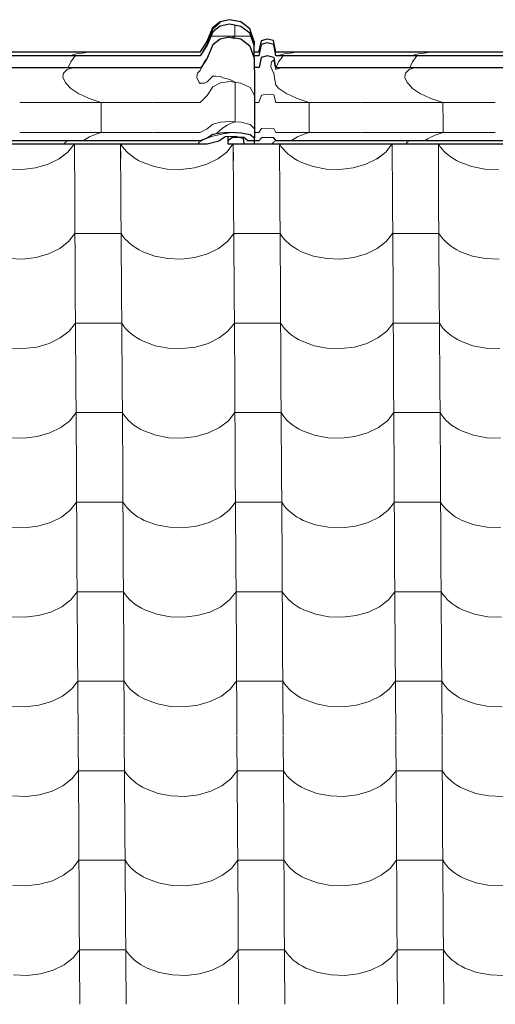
# Model space of a CAD drawing. Header units: millimetres. Extents: x -29001 to 109416, y -1251 to 13451.
# Tile 73 of 163: x -13801 to -13307, y 9963 to 10985. Entities that reach past the tile are written whole.
import ezdxf

# ---------------------------------------------------------------- set-up
doc = ezdxf.new("R2010")
doc.units = ezdxf.units.MM
doc.header["$MEASUREMENT"] = 0
for name, color, linetype in [('POHLED JIŽNÍ_1_Konstrukce - nosné', 7, 'Continuous'), ('POHLED JIŽNÍ_1_Nové_Konstrukce - krov', 7, 'Continuous'), ('POHLED JIŽNÍ_1_Nové_Konstrukce - střechy a skořepiny', 7, 'Continuous'), ('POHLED JIŽNÍ_1_Nové_Výplně - Povrchové', 7, 'Continuous')]:
    doc.layers.add(name, color=color, linetype=linetype)

# ---------------------------------------------------------------- blocks, each defined once
blk = doc.blocks.new('*X1', base_point=(-31394.7, -25864.9))
at = {"layer": 'POHLED JIŽNÍ_1_Nové_Výplně - Povrchové', "color": 21, "linetype": 'Continuous', "lineweight": 20, "true_color": 0xffaaaa}
for p, q in [((-13750.8, 10847.7), (-13744.2, 10856.1)), ((-13744.1, 10856.1), (-13743.8, 10799.6)), ((-13696.1, 10856.1), (-13695.8, 10799.6)), ((-13696.1, 10856.1), (-13694.3, 10853.3)), ((-13694.3, 10853.3), (-13692.1, 10850.6)), ((-13692.1, 10850.6), (-13689.7, 10848.1)), ((-13585.8, 10847.7), (-13579.2, 10856.1)), ((-13579.1, 10856.1), (-13578.8, 10799.6)), ((-13531.1, 10856.1), (-13530.8, 10799.6)), ((-13531.1, 10856.1), (-13529.3, 10853.3)), ((-13529.3, 10853.3), (-13527.1, 10850.6)), ((-13527.1, 10850.6), (-13524.7, 10848.1)), ((-13420.8, 10847.7), (-13414.2, 10856.1)), ((-13414.2, 10856.1), (-13413.8, 10799.6)), ((-13366.1, 10856.1), (-13365.8, 10799.6)), ((-13366.1, 10856.1), (-13364.3, 10853.3)), ((-13364.3, 10853.3), (-13362.1, 10850.6)), ((-13362.1, 10850.6), (-13359.7, 10848.1)), ((-13771.5, 10835), (-13760, 10840.6)), ((-13760, 10840.6), (-13750.8, 10847.7)), ((-13689.7, 10848.1), (-13687, 10845.6)), ((-13687, 10845.6), (-13684.1, 10843.3)), ((-13684.1, 10843.3), (-13680.9, 10841.1)), ((-13680.9, 10841.1), (-13677.4, 10839.1)), ((-13606.5, 10835), (-13595, 10840.6)), ((-13595, 10840.6), (-13585.8, 10847.7)), ((-13524.7, 10848.1), (-13522, 10845.6)), ((-13522, 10845.6), (-13519.1, 10843.3)), ((-13519.1, 10843.3), (-13515.9, 10841.1)), ((-13515.9, 10841.1), (-13512.4, 10839.1)), ((-13441.5, 10835), (-13430, 10840.6)), ((-13430, 10840.6), (-13420.8, 10847.7)), ((-13359.7, 10848.1), (-13357, 10845.6)), ((-13357, 10845.6), (-13354.1, 10843.3)), ((-13354.1, 10843.3), (-13350.9, 10841.1)), ((-13350.9, 10841.1), (-13347.4, 10839.1)), ((-13798.5, 10829.6), (-13784.5, 10831.3)), ((-13784.5, 10831.3), (-13771.5, 10835)), ((-13677.4, 10839.1), (-13673.8, 10837.2)), ((-13673.8, 10837.2), (-13661.3, 10832.6)), ((-13661.3, 10832.6), (-13647.7, 10830.1)), ((-13633.5, 10829.6), (-13619.5, 10831.3)), ((-13619.5, 10831.3), (-13606.5, 10835)), ((-13512.4, 10839.1), (-13508.8, 10837.2)), ((-13508.8, 10837.2), (-13496.3, 10832.6)), ((-13496.3, 10832.6), (-13482.7, 10830.1)), ((-13468.5, 10829.6), (-13454.5, 10831.3)), ((-13454.5, 10831.3), (-13441.5, 10835)), ((-13347.4, 10839.1), (-13343.8, 10837.2)), ((-13343.8, 10837.2), (-13331.3, 10832.6)), ((-13331.3, 10832.6), (-13317.7, 10830.1)), ((-13812.7, 10830.1), (-13798.5, 10829.6)), ((-13647.7, 10830.1), (-13633.5, 10829.6)), ((-13482.7, 10830.1), (-13468.5, 10829.6)), ((-13317.7, 10830.1), (-13303.5, 10829.6)), ((-13743.8, 10799.3), (-13743.2, 10706.6)), ((-13695.8, 10799.3), (-13695.2, 10706.6)), ((-13578.8, 10799.3), (-13578.2, 10706.6)), ((-13530.8, 10799.3), (-13530.2, 10706.6)), ((-13413.8, 10799.3), (-13413.2, 10706.6)), ((-13365.8, 10799.3), (-13365.2, 10706.6)), ((-13750.2, 10754.7), (-13743.6, 10763.1)), ((-13719.5, 10763.1), (-13743.6, 10763.1)), ((-13695.5, 10763.1), (-13719.5, 10763.1)), ((-13695.5, 10763.1), (-13693.7, 10760.3)), ((-13693.7, 10760.3), (-13691.6, 10757.6)), ((-13585.2, 10754.7), (-13578.6, 10763.1)), ((-13554.6, 10763.1), (-13578.6, 10763.1)), ((-13530.5, 10763.1), (-13554.6, 10763.1)), ((-13530.5, 10763.1), (-13528.7, 10760.3)), ((-13528.7, 10760.3), (-13526.6, 10757.6)), ((-13420.2, 10754.7), (-13413.6, 10763.1)), ((-13389.6, 10763.1), (-13413.6, 10763.1)), ((-13365.5, 10763.1), (-13389.6, 10763.1)), ((-13365.5, 10763.1), (-13363.7, 10760.3)), ((-13363.7, 10760.3), (-13361.6, 10757.6)), ((-13759.4, 10747.6), (-13750.2, 10754.7)), ((-13691.6, 10757.6), (-13689.1, 10755)), ((-13689.1, 10755), (-13686.4, 10752.6)), ((-13686.4, 10752.6), (-13683.5, 10750.3)), ((-13683.5, 10750.3), (-13680.3, 10748.1)), ((-13594.4, 10747.6), (-13585.2, 10754.7)), ((-13526.6, 10757.6), (-13524.1, 10755)), ((-13524.1, 10755), (-13521.4, 10752.6)), ((-13521.4, 10752.6), (-13518.5, 10750.3)), ((-13518.5, 10750.3), (-13515.3, 10748.1)), ((-13429.5, 10747.6), (-13420.2, 10754.7)), ((-13361.6, 10757.6), (-13359.1, 10755)), ((-13359.1, 10755), (-13356.4, 10752.6)), ((-13356.4, 10752.6), (-13353.5, 10750.3)), ((-13353.5, 10750.3), (-13350.3, 10748.1)), ((-13797.9, 10736.6), (-13783.9, 10738.2)), ((-13783.9, 10738.2), (-13770.9, 10742)), ((-13770.9, 10742), (-13759.4, 10747.6)), ((-13680.3, 10748.1), (-13676.9, 10746.1)), ((-13676.9, 10746.1), (-13673.2, 10744.2)), ((-13673.2, 10744.2), (-13660.7, 10739.6)), ((-13660.7, 10739.6), (-13647.1, 10737)), ((-13632.9, 10736.6), (-13618.9, 10738.2)), ((-13618.9, 10738.2), (-13605.9, 10742)), ((-13605.9, 10742), (-13594.4, 10747.6)), ((-13515.3, 10748.1), (-13511.9, 10746.1)), ((-13511.9, 10746.1), (-13508.2, 10744.2)), ((-13508.2, 10744.2), (-13495.8, 10739.6)), ((-13495.8, 10739.6), (-13482.1, 10737)), ((-13467.9, 10736.6), (-13453.9, 10738.2)), ((-13453.9, 10738.2), (-13440.9, 10742)), ((-13440.9, 10742), (-13429.5, 10747.6)), ((-13350.3, 10748.1), (-13346.9, 10746.1)), ((-13346.9, 10746.1), (-13343.2, 10744.2)), ((-13343.2, 10744.2), (-13330.8, 10739.6)), ((-13330.8, 10739.6), (-13317.1, 10737)), ((-13812.1, 10737), (-13797.9, 10736.6)), ((-13647.1, 10737), (-13632.9, 10736.6)), ((-13482.1, 10737), (-13467.9, 10736.6)), ((-13317.1, 10737), (-13302.9, 10736.6)), ((-13743.2, 10706.3), (-13742.6, 10613.6)), ((-13695.2, 10706.3), (-13694.6, 10613.6)), ((-13578.2, 10706.3), (-13577.6, 10613.6)), ((-13530.2, 10706.3), (-13529.6, 10613.6)), ((-13413.2, 10706.3), (-13412.6, 10613.6)), ((-13365.2, 10706.3), (-13364.6, 10613.6)), ((-13749.6, 10661.7), (-13743, 10670.1)), ((-13719, 10670.1), (-13743, 10670.1)), ((-13694.9, 10670.1), (-13719, 10670.1)), ((-13694.9, 10670.1), (-13693.1, 10667.3)), ((-13693.1, 10667.3), (-13691, 10664.6)), ((-13584.6, 10661.7), (-13578, 10670.1)), ((-13554, 10670.1), (-13578, 10670.1)), ((-13530, 10670.1), (-13554, 10670.1)), ((-13530, 10670.1), (-13528.1, 10667.3)), ((-13528.1, 10667.3), (-13526, 10664.6)), ((-13419.6, 10661.7), (-13413, 10670.1)), ((-13389, 10670.1), (-13413, 10670.1)), ((-13365, 10670.1), (-13389, 10670.1)), ((-13365, 10670.1), (-13363.1, 10667.3)), ((-13363.1, 10667.3), (-13361, 10664.6)), ((-13758.9, 10654.6), (-13749.6, 10661.7)), ((-13691, 10664.6), (-13688.5, 10662)), ((-13688.5, 10662), (-13685.9, 10659.6)), ((-13685.9, 10659.6), (-13682.9, 10657.2)), ((-13682.9, 10657.2), (-13679.7, 10655.1)), ((-13593.9, 10654.6), (-13584.6, 10661.7)), ((-13526, 10664.6), (-13523.5, 10662)), ((-13523.5, 10662), (-13520.9, 10659.6)), ((-13520.9, 10659.6), (-13517.9, 10657.2)), ((-13517.9, 10657.2), (-13514.7, 10655.1)), ((-13428.9, 10654.6), (-13419.6, 10661.7)), ((-13361, 10664.6), (-13358.6, 10662)), ((-13358.6, 10662), (-13355.9, 10659.6)), ((-13355.9, 10659.6), (-13352.9, 10657.2)), ((-13352.9, 10657.2), (-13349.7, 10655.1)), ((-13783.3, 10645.2), (-13770.3, 10649)), ((-13770.3, 10649), (-13758.9, 10654.6)), ((-13679.7, 10655.1), (-13676.3, 10653)), ((-13676.3, 10653), (-13672.6, 10651.2)), ((-13672.6, 10651.2), (-13660.2, 10646.6)), ((-13660.2, 10646.6), (-13646.5, 10644)), ((-13618.3, 10645.2), (-13605.3, 10649)), ((-13605.3, 10649), (-13593.9, 10654.6)), ((-13514.7, 10655.1), (-13511.3, 10653)), ((-13511.3, 10653), (-13507.6, 10651.2)), ((-13507.6, 10651.2), (-13495.2, 10646.6)), ((-13495.2, 10646.6), (-13481.5, 10644)), ((-13453.3, 10645.2), (-13440.3, 10649)), ((-13440.3, 10649), (-13428.9, 10654.6)), ((-13349.7, 10655.1), (-13346.3, 10653)), ((-13346.3, 10653), (-13342.6, 10651.2)), ((-13342.6, 10651.2), (-13330.2, 10646.6)), ((-13330.2, 10646.6), (-13316.5, 10644)), ((-13811.5, 10644), (-13797.3, 10643.6)), ((-13797.3, 10643.6), (-13783.3, 10645.2)), ((-13646.5, 10644), (-13632.3, 10643.6)), ((-13632.3, 10643.6), (-13618.3, 10645.2)), ((-13481.5, 10644), (-13467.3, 10643.6)), ((-13467.3, 10643.6), (-13453.3, 10645.2)), ((-13316.5, 10644), (-13302.3, 10643.6)), ((-13742.6, 10613.3), (-13742, 10520.6)), ((-13694.6, 10613.3), (-13694, 10520.6)), ((-13577.6, 10613.3), (-13577.1, 10520.6)), ((-13529.6, 10613.3), (-13529, 10520.6)), ((-13412.6, 10613.3), (-13412.1, 10520.6)), ((-13364.6, 10613.3), (-13364, 10520.6)), ((-13749, 10568.7), (-13742.4, 10577.1)), ((-13718.4, 10577.1), (-13742.4, 10577.1)), ((-13694.4, 10577.1), (-13718.4, 10577.1)), ((-13694.4, 10577.1), (-13692.5, 10574.3)), ((-13584, 10568.7), (-13577.4, 10577.1)), ((-13553.4, 10577.1), (-13577.4, 10577.1)), ((-13529.4, 10577.1), (-13553.4, 10577.1)), ((-13529.4, 10577.1), (-13527.5, 10574.3)), ((-13419, 10568.7), (-13412.4, 10577.1)), ((-13388.4, 10577.1), (-13412.4, 10577.1)), ((-13364.4, 10577.1), (-13388.4, 10577.1)), ((-13364.4, 10577.1), (-13362.5, 10574.3)), ((-13758.3, 10561.5), (-13749, 10568.7)), ((-13692.5, 10574.3), (-13690.4, 10571.6)), ((-13690.4, 10571.6), (-13688, 10569)), ((-13688, 10569), (-13685.3, 10566.6)), ((-13685.3, 10566.6), (-13682.3, 10564.2)), ((-13682.3, 10564.2), (-13679.1, 10562.1)), ((-13593.3, 10561.5), (-13584, 10568.7)), ((-13527.5, 10574.3), (-13525.4, 10571.6)), ((-13525.4, 10571.6), (-13523, 10569)), ((-13523, 10569), (-13520.3, 10566.6)), ((-13520.3, 10566.6), (-13517.3, 10564.2)), ((-13517.3, 10564.2), (-13514.1, 10562.1)), ((-13428.3, 10561.5), (-13419, 10568.7)), ((-13362.5, 10574.3), (-13360.4, 10571.6)), ((-13360.4, 10571.6), (-13358, 10569)), ((-13358, 10569), (-13355.3, 10566.6)), ((-13355.3, 10566.6), (-13352.3, 10564.2)), ((-13352.3, 10564.2), (-13349.1, 10562.1)), ((-13782.8, 10552.2), (-13769.7, 10556)), ((-13769.7, 10556), (-13758.3, 10561.5)), ((-13679.1, 10562.1), (-13675.7, 10560)), ((-13675.7, 10560), (-13672.1, 10558.2)), ((-13672.1, 10558.2), (-13659.6, 10553.6)), ((-13617.8, 10552.2), (-13604.7, 10556)), ((-13604.7, 10556), (-13593.3, 10561.5)), ((-13514.1, 10562.1), (-13510.7, 10560)), ((-13510.7, 10560), (-13507.1, 10558.2)), ((-13507.1, 10558.2), (-13494.6, 10553.6)), ((-13452.8, 10552.2), (-13439.7, 10556)), ((-13439.7, 10556), (-13428.3, 10561.5)), ((-13349.1, 10562.1), (-13345.7, 10560)), ((-13345.7, 10560), (-13342.1, 10558.2)), ((-13342.1, 10558.2), (-13329.6, 10553.6)), ((-13810.9, 10551), (-13796.7, 10550.6)), ((-13796.7, 10550.6), (-13782.8, 10552.2)), ((-13659.6, 10553.6), (-13645.9, 10551)), ((-13645.9, 10551), (-13631.7, 10550.6)), ((-13631.7, 10550.6), (-13617.8, 10552.2)), ((-13494.6, 10553.6), (-13480.9, 10551)), ((-13480.9, 10551), (-13466.7, 10550.6)), ((-13466.7, 10550.6), (-13452.8, 10552.2)), ((-13329.6, 10553.6), (-13315.9, 10551)), ((-13315.9, 10551), (-13301.7, 10550.6)), ((-13742, 10520.2), (-13741.5, 10427.6)), ((-13694, 10520.2), (-13693.4, 10427.6)), ((-13577, 10520.2), (-13576.5, 10427.6)), ((-13529, 10520.2), (-13528.4, 10427.6)), ((-13412.1, 10520.2), (-13411.5, 10427.6)), ((-13364, 10520.2), (-13363.4, 10427.6)), ((-13748.4, 10475.7), (-13741.8, 10484.1)), ((-13717.8, 10484.1), (-13741.8, 10484.1)), ((-13693.8, 10484.1), (-13717.8, 10484.1)), ((-13693.8, 10484.1), (-13691.9, 10481.3)), ((-13583.4, 10475.7), (-13576.8, 10484.1)), ((-13552.8, 10484.1), (-13576.8, 10484.1)), ((-13528.8, 10484.1), (-13552.8, 10484.1)), ((-13528.8, 10484.1), (-13526.9, 10481.3)), ((-13418.4, 10475.7), (-13411.8, 10484.1)), ((-13387.8, 10484.1), (-13411.8, 10484.1)), ((-13363.8, 10484.1), (-13387.8, 10484.1)), ((-13363.8, 10484.1), (-13362, 10481.3)), ((-13757.7, 10468.5), (-13748.4, 10475.7)), ((-13691.9, 10481.3), (-13689.8, 10478.6)), ((-13689.8, 10478.6), (-13687.4, 10476)), ((-13687.4, 10476), (-13684.7, 10473.6)), ((-13684.7, 10473.6), (-13681.7, 10471.2)), ((-13592.7, 10468.5), (-13583.4, 10475.7)), ((-13526.9, 10481.3), (-13524.8, 10478.6)), ((-13524.8, 10478.6), (-13522.4, 10476)), ((-13522.4, 10476), (-13519.7, 10473.6)), ((-13519.7, 10473.6), (-13516.7, 10471.2)), ((-13427.7, 10468.5), (-13418.4, 10475.7)), ((-13362, 10481.3), (-13359.8, 10478.6)), ((-13359.8, 10478.6), (-13357.4, 10476)), ((-13357.4, 10476), (-13354.7, 10473.6)), ((-13354.7, 10473.6), (-13351.7, 10471.2)), ((-13782.2, 10459.2), (-13769.1, 10462.9)), ((-13769.1, 10462.9), (-13757.7, 10468.5)), ((-13681.7, 10471.2), (-13678.5, 10469)), ((-13678.5, 10469), (-13675.1, 10467)), ((-13675.1, 10467), (-13671.5, 10465.2)), ((-13671.5, 10465.2), (-13659, 10460.6)), ((-13617.2, 10459.2), (-13604.1, 10462.9)), ((-13604.1, 10462.9), (-13592.7, 10468.5)), ((-13516.7, 10471.2), (-13513.5, 10469)), ((-13513.5, 10469), (-13510.1, 10467)), ((-13510.1, 10467), (-13506.5, 10465.2)), ((-13506.5, 10465.2), (-13494, 10460.6)), ((-13452.2, 10459.2), (-13439.1, 10462.9)), ((-13439.1, 10462.9), (-13427.7, 10468.5)), ((-13351.7, 10471.2), (-13348.5, 10469)), ((-13348.5, 10469), (-13345.1, 10467)), ((-13345.1, 10467), (-13341.5, 10465.2)), ((-13341.5, 10465.2), (-13329, 10460.6)), ((-13810.3, 10458), (-13796.1, 10457.5)), ((-13796.1, 10457.5), (-13782.2, 10459.2)), ((-13659, 10460.6), (-13645.3, 10458)), ((-13645.3, 10458), (-13631.1, 10457.5)), ((-13631.1, 10457.5), (-13617.2, 10459.2)), ((-13494, 10460.6), (-13480.3, 10458)), ((-13480.3, 10458), (-13466.1, 10457.5)), ((-13466.1, 10457.5), (-13452.2, 10459.2)), ((-13329, 10460.6), (-13315.3, 10458)), ((-13315.3, 10458), (-13301.2, 10457.5)), ((-13741.5, 10427.2), (-13740.9, 10334.6)), ((-13693.4, 10427.2), (-13692.9, 10334.6)), ((-13576.5, 10427.2), (-13575.9, 10334.6)), ((-13528.4, 10427.2), (-13527.9, 10334.6)), ((-13411.5, 10427.2), (-13410.9, 10334.6)), ((-13363.4, 10427.2), (-13362.9, 10334.6)), ((-13747.9, 10382.7), (-13741.2, 10391.1)), ((-13717.2, 10391.1), (-13741.2, 10391.1)), ((-13693.2, 10391.1), (-13717.2, 10391.1)), ((-13693.2, 10391.1), (-13691.4, 10388.3)), ((-13582.9, 10382.7), (-13576.2, 10391.1)), ((-13552.2, 10391.1), (-13576.2, 10391.1)), ((-13528.2, 10391.1), (-13552.2, 10391.1)), ((-13528.2, 10391.1), (-13526.4, 10388.3)), ((-13417.9, 10382.7), (-13411.2, 10391.1)), ((-13387.2, 10391.1), (-13411.2, 10391.1)), ((-13363.2, 10391.1), (-13387.2, 10391.1)), ((-13363.2, 10391.1), (-13361.4, 10388.3)), ((-13757.1, 10375.5), (-13747.9, 10382.7)), ((-13691.4, 10388.3), (-13689.2, 10385.6)), ((-13689.2, 10385.6), (-13686.8, 10383)), ((-13686.8, 10383), (-13684.1, 10380.5)), ((-13684.1, 10380.5), (-13681.2, 10378.2)), ((-13592.1, 10375.5), (-13582.9, 10382.7)), ((-13526.4, 10388.3), (-13524.2, 10385.6)), ((-13524.2, 10385.6), (-13521.8, 10383)), ((-13521.8, 10383), (-13519.1, 10380.5)), ((-13519.1, 10380.5), (-13516.2, 10378.2)), ((-13427.1, 10375.5), (-13417.9, 10382.7)), ((-13361.4, 10388.3), (-13359.2, 10385.6)), ((-13359.2, 10385.6), (-13356.8, 10383)), ((-13356.8, 10383), (-13354.1, 10380.5)), ((-13354.1, 10380.5), (-13351.2, 10378.2)), ((-13781.6, 10366.2), (-13768.6, 10369.9)), ((-13768.6, 10369.9), (-13757.1, 10375.5)), ((-13681.2, 10378.2), (-13678, 10376)), ((-13678, 10376), (-13674.5, 10374)), ((-13674.5, 10374), (-13670.9, 10372.2)), ((-13670.9, 10372.2), (-13658.4, 10367.6)), ((-13616.6, 10366.2), (-13603.6, 10369.9)), ((-13603.6, 10369.9), (-13592.1, 10375.5)), ((-13516.2, 10378.2), (-13513, 10376)), ((-13513, 10376), (-13509.5, 10374)), ((-13509.5, 10374), (-13505.9, 10372.2)), ((-13505.9, 10372.2), (-13493.4, 10367.6)), ((-13451.6, 10366.2), (-13438.6, 10369.9)), ((-13438.6, 10369.9), (-13427.1, 10375.5)), ((-13351.2, 10378.2), (-13348, 10376)), ((-13348, 10376), (-13344.5, 10374)), ((-13344.5, 10374), (-13340.9, 10372.2)), ((-13340.9, 10372.2), (-13328.4, 10367.6)), ((-13809.7, 10365), (-13795.6, 10364.5)), ((-13795.6, 10364.5), (-13781.6, 10366.2)), ((-13658.4, 10367.6), (-13644.7, 10365)), ((-13644.7, 10365), (-13630.6, 10364.5)), ((-13630.6, 10364.5), (-13616.6, 10366.2)), ((-13493.4, 10367.6), (-13479.7, 10365)), ((-13479.7, 10365), (-13465.6, 10364.5)), ((-13465.6, 10364.5), (-13451.6, 10366.2)), ((-13328.4, 10367.6), (-13314.8, 10365)), ((-13314.8, 10365), (-13300.6, 10364.5)), ((-13740.9, 10334.2), (-13740.3, 10241.6)), ((-13692.8, 10334.2), (-13692.3, 10241.6)), ((-13575.9, 10334.2), (-13575.3, 10241.6)), ((-13527.9, 10334.2), (-13527.3, 10241.6)), ((-13410.9, 10334.2), (-13410.3, 10241.6)), ((-13362.9, 10334.2), (-13362.3, 10241.6)), ((-13756.5, 10282.5), (-13747.3, 10289.7)), ((-13747.3, 10289.7), (-13740.7, 10298.1)), ((-13716.6, 10298.1), (-13740.7, 10298.1)), ((-13692.6, 10298.1), (-13716.6, 10298.1)), ((-13692.6, 10298.1), (-13690.8, 10295.3)), ((-13690.8, 10295.3), (-13688.6, 10292.6)), ((-13688.6, 10292.6), (-13686.2, 10290)), ((-13686.2, 10290), (-13683.5, 10287.5)), ((-13591.5, 10282.5), (-13582.3, 10289.7)), ((-13582.3, 10289.7), (-13575.7, 10298.1)), ((-13551.6, 10298.1), (-13575.7, 10298.1)), ((-13527.6, 10298.1), (-13551.6, 10298.1)), ((-13527.6, 10298.1), (-13525.8, 10295.3)), ((-13525.8, 10295.3), (-13523.6, 10292.6)), ((-13523.6, 10292.6), (-13521.2, 10290)), ((-13521.2, 10290), (-13518.5, 10287.5)), ((-13426.5, 10282.5), (-13417.3, 10289.7)), ((-13417.3, 10289.7), (-13410.7, 10298.1)), ((-13386.6, 10298.1), (-13410.7, 10298.1)), ((-13362.6, 10298.1), (-13386.6, 10298.1)), ((-13362.6, 10298.1), (-13360.8, 10295.3)), ((-13360.8, 10295.3), (-13358.6, 10292.6)), ((-13358.6, 10292.6), (-13356.2, 10290)), ((-13356.2, 10290), (-13353.5, 10287.5)), ((-13768, 10276.9), (-13756.5, 10282.5)), ((-13683.5, 10287.5), (-13680.6, 10285.2)), ((-13680.6, 10285.2), (-13677.4, 10283)), ((-13677.4, 10283), (-13673.9, 10281)), ((-13673.9, 10281), (-13670.3, 10279.2)), ((-13670.3, 10279.2), (-13657.8, 10274.6)), ((-13603, 10276.9), (-13591.5, 10282.5)), ((-13518.5, 10287.5), (-13515.6, 10285.2)), ((-13515.6, 10285.2), (-13512.4, 10283)), ((-13512.4, 10283), (-13508.9, 10281)), ((-13508.9, 10281), (-13505.3, 10279.2)), ((-13505.3, 10279.2), (-13492.8, 10274.6)), ((-13438, 10276.9), (-13426.5, 10282.5)), ((-13353.5, 10287.5), (-13350.6, 10285.2)), ((-13350.6, 10285.2), (-13347.4, 10283)), ((-13347.4, 10283), (-13344, 10281)), ((-13344, 10281), (-13340.3, 10279.2)), ((-13340.3, 10279.2), (-13327.8, 10274.6)), ((-13809.2, 10272), (-13795, 10271.5)), ((-13795, 10271.5), (-13781, 10273.2)), ((-13781, 10273.2), (-13768, 10276.9)), ((-13657.8, 10274.6), (-13644.2, 10272)), ((-13644.2, 10272), (-13630, 10271.5)), ((-13630, 10271.5), (-13616, 10273.2)), ((-13616, 10273.2), (-13603, 10276.9)), ((-13492.8, 10274.6), (-13479.2, 10272)), ((-13479.2, 10272), (-13465, 10271.5)), ((-13465, 10271.5), (-13451, 10273.2)), ((-13451, 10273.2), (-13438, 10276.9)), ((-13327.8, 10274.6), (-13314.2, 10272)), ((-13314.2, 10272), (-13300, 10271.5)), ((-13740.3, 10241.2), (-13739.7, 10148.5)), ((-13692.3, 10241.2), (-13691.7, 10148.5)), ((-13575.3, 10241.2), (-13574.7, 10148.5)), ((-13527.3, 10241.2), (-13526.7, 10148.5)), ((-13410.3, 10241.2), (-13409.7, 10148.5)), ((-13362.3, 10241.2), (-13361.7, 10148.5)), ((-13756, 10189.5), (-13746.7, 10196.7)), ((-13746.7, 10196.7), (-13740.1, 10205.1)), ((-13716.1, 10205.1), (-13740.1, 10205.1)), ((-13692, 10205.1), (-13716.1, 10205.1)), ((-13692, 10205.1), (-13690.2, 10202.3)), ((-13690.2, 10202.3), (-13688.1, 10199.6)), ((-13688.1, 10199.6), (-13685.6, 10197)), ((-13685.6, 10197), (-13682.9, 10194.5)), ((-13591, 10189.5), (-13581.7, 10196.7)), ((-13581.7, 10196.7), (-13575.1, 10205.1)), ((-13551.1, 10205.1), (-13575.1, 10205.1)), ((-13527, 10205.1), (-13551.1, 10205.1)), ((-13527, 10205.1), (-13525.2, 10202.3)), ((-13525.2, 10202.3), (-13523.1, 10199.6)), ((-13523.1, 10199.6), (-13520.6, 10197)), ((-13520.6, 10197), (-13517.9, 10194.5)), ((-13426, 10189.5), (-13416.7, 10196.7)), ((-13416.7, 10196.7), (-13410.1, 10205.1)), ((-13386.1, 10205.1), (-13410.1, 10205.1)), ((-13362, 10205.1), (-13386.1, 10205.1)), ((-13362, 10205.1), (-13360.2, 10202.3)), ((-13360.2, 10202.3), (-13358.1, 10199.6)), ((-13358.1, 10199.6), (-13355.6, 10197)), ((-13355.6, 10197), (-13352.9, 10194.5)), ((-13767.4, 10183.9), (-13756, 10189.5)), ((-13682.9, 10194.5), (-13680, 10192.2)), ((-13680, 10192.2), (-13676.8, 10190)), ((-13676.8, 10190), (-13673.4, 10188)), ((-13673.4, 10188), (-13669.7, 10186.2)), ((-13669.7, 10186.2), (-13657.3, 10181.6)), ((-13602.4, 10183.9), (-13591, 10189.5)), ((-13517.9, 10194.5), (-13515, 10192.2)), ((-13515, 10192.2), (-13511.8, 10190)), ((-13511.8, 10190), (-13508.4, 10188)), ((-13508.4, 10188), (-13504.7, 10186.2)), ((-13504.7, 10186.2), (-13492.3, 10181.6)), ((-13437.4, 10183.9), (-13426, 10189.5)), ((-13352.9, 10194.5), (-13350, 10192.2)), ((-13350, 10192.2), (-13346.8, 10190)), ((-13346.8, 10190), (-13343.4, 10188)), ((-13343.4, 10188), (-13339.7, 10186.2)), ((-13339.7, 10186.2), (-13327.3, 10181.6)), ((-13808.6, 10179), (-13794.4, 10178.5)), ((-13794.4, 10178.5), (-13780.4, 10180.2)), ((-13780.4, 10180.2), (-13767.4, 10183.9)), ((-13657.3, 10181.6), (-13643.6, 10179)), ((-13643.6, 10179), (-13629.4, 10178.5)), ((-13629.4, 10178.5), (-13615.4, 10180.2)), ((-13615.4, 10180.2), (-13602.4, 10183.9)), ((-13492.3, 10181.6), (-13478.6, 10179)), ((-13478.6, 10179), (-13464.4, 10178.5)), ((-13464.4, 10178.5), (-13450.4, 10180.2)), ((-13450.4, 10180.2), (-13437.4, 10183.9)), ((-13327.3, 10181.6), (-13313.6, 10179)), ((-13313.6, 10179), (-13299.4, 10178.5)), ((-13739.7, 10148.2), (-13739.1, 10055.5)), ((-13691.7, 10148.2), (-13691.1, 10055.5)), ((-13574.7, 10148.2), (-13574.1, 10055.5)), ((-13526.7, 10148.2), (-13526.1, 10055.5)), ((-13409.7, 10148.2), (-13409.1, 10055.5)), ((-13361.7, 10148.2), (-13361.1, 10055.5)), ((-13746.1, 10103.7), (-13739.5, 10112.1)), ((-13715.5, 10112.1), (-13739.5, 10112.1)), ((-13691.5, 10112.1), (-13715.5, 10112.1)), ((-13691.5, 10112.1), (-13689.6, 10109.3)), ((-13689.6, 10109.3), (-13687.5, 10106.6)), ((-13687.5, 10106.6), (-13685.1, 10104)), ((-13581.1, 10103.7), (-13574.5, 10112.1)), ((-13550.5, 10112.1), (-13574.5, 10112.1)), ((-13526.5, 10112.1), (-13550.5, 10112.1)), ((-13526.5, 10112.1), (-13524.6, 10109.3)), ((-13524.6, 10109.3), (-13522.5, 10106.6)), ((-13522.5, 10106.6), (-13520.1, 10104)), ((-13416.1, 10103.7), (-13409.5, 10112.1)), ((-13385.5, 10112.1), (-13409.5, 10112.1)), ((-13361.5, 10112.1), (-13385.5, 10112.1)), ((-13361.5, 10112.1), (-13359.6, 10109.3)), ((-13359.6, 10109.3), (-13357.5, 10106.6)), ((-13357.5, 10106.6), (-13355.1, 10104)), ((-13766.8, 10090.9), (-13755.4, 10096.5)), ((-13755.4, 10096.5), (-13746.1, 10103.7)), ((-13685.1, 10104), (-13682.4, 10101.5)), ((-13682.4, 10101.5), (-13679.4, 10099.2)), ((-13679.4, 10099.2), (-13676.2, 10097)), ((-13676.2, 10097), (-13672.8, 10095)), ((-13672.8, 10095), (-13669.1, 10093.1)), ((-13601.8, 10090.9), (-13590.4, 10096.5)), ((-13590.4, 10096.5), (-13581.1, 10103.7)), ((-13520.1, 10104), (-13517.4, 10101.5)), ((-13517.4, 10101.5), (-13514.4, 10099.2)), ((-13514.4, 10099.2), (-13511.2, 10097)), ((-13511.2, 10097), (-13507.8, 10095)), ((-13507.8, 10095), (-13504.2, 10093.1)), ((-13436.8, 10090.9), (-13425.4, 10096.5)), ((-13425.4, 10096.5), (-13416.1, 10103.7)), ((-13355.1, 10104), (-13352.4, 10101.5)), ((-13352.4, 10101.5), (-13349.4, 10099.2)), ((-13349.4, 10099.2), (-13346.2, 10097)), ((-13346.2, 10097), (-13342.8, 10095)), ((-13342.8, 10095), (-13339.2, 10093.1)), ((-13808, 10086), (-13793.8, 10085.5)), ((-13793.8, 10085.5), (-13779.9, 10087.2)), ((-13779.9, 10087.2), (-13766.8, 10090.9)), ((-13669.1, 10093.1), (-13656.7, 10088.6)), ((-13656.7, 10088.6), (-13643, 10086)), ((-13643, 10086), (-13628.8, 10085.5)), ((-13628.8, 10085.5), (-13614.9, 10087.2)), ((-13614.9, 10087.2), (-13601.8, 10090.9)), ((-13504.2, 10093.1), (-13491.7, 10088.6)), ((-13491.7, 10088.6), (-13478, 10086)), ((-13478, 10086), (-13463.8, 10085.5)), ((-13463.8, 10085.5), (-13449.9, 10087.2)), ((-13449.9, 10087.2), (-13436.8, 10090.9)), ((-13339.2, 10093.1), (-13326.7, 10088.6)), ((-13326.7, 10088.6), (-13313, 10086)), ((-13313, 10086), (-13298.8, 10085.5)), ((-13739.1, 10055.2), (-13738.6, 9962.5)), ((-13691.1, 10055.2), (-13690.5, 9962.5)), ((-13574.1, 10055.2), (-13573.6, 9962.5)), ((-13526.1, 10055.2), (-13525.5, 9962.5)), ((-13409.1, 10055.2), (-13408.6, 9962.5)), ((-13361.1, 10055.2), (-13360.5, 9962.5)), ((-13745.5, 10010.7), (-13738.9, 10019)), ((-13714.9, 10019), (-13738.9, 10019)), ((-13690.9, 10019), (-13714.9, 10019)), ((-13690.9, 10019), (-13689, 10016.3)), ((-13689, 10016.3), (-13686.9, 10013.6)), ((-13686.9, 10013.6), (-13684.5, 10011)), ((-13580.5, 10010.7), (-13573.9, 10019)), ((-13549.9, 10019), (-13573.9, 10019)), ((-13525.9, 10019), (-13549.9, 10019)), ((-13525.9, 10019), (-13524, 10016.3)), ((-13524, 10016.3), (-13521.9, 10013.6)), ((-13521.9, 10013.6), (-13519.5, 10011)), ((-13415.5, 10010.7), (-13408.9, 10019)), ((-13384.9, 10019), (-13408.9, 10019)), ((-13360.9, 10019), (-13384.9, 10019)), ((-13360.9, 10019), (-13359, 10016.3)), ((-13359, 10016.3), (-13356.9, 10013.6)), ((-13356.9, 10013.6), (-13354.5, 10011)), ((-13766.2, 9997.9), (-13754.8, 10003.5)), ((-13754.8, 10003.5), (-13745.5, 10010.7)), ((-13684.5, 10011), (-13681.8, 10008.5)), ((-13681.8, 10008.5), (-13678.8, 10006.2)), ((-13678.8, 10006.2), (-13675.6, 10004)), ((-13675.6, 10004), (-13672.2, 10002)), ((-13672.2, 10002), (-13668.6, 10000.1)), ((-13601.2, 9997.9), (-13589.8, 10003.5)), ((-13589.8, 10003.5), (-13580.5, 10010.7)), ((-13519.5, 10011), (-13516.8, 10008.5)), ((-13516.8, 10008.5), (-13513.8, 10006.2)), ((-13513.8, 10006.2), (-13510.6, 10004)), ((-13510.6, 10004), (-13507.2, 10002)), ((-13507.2, 10002), (-13503.6, 10000.1)), ((-13436.2, 9997.9), (-13424.8, 10003.5)), ((-13424.8, 10003.5), (-13415.5, 10010.7)), ((-13354.5, 10011), (-13351.8, 10008.5)), ((-13351.8, 10008.5), (-13348.8, 10006.2)), ((-13348.8, 10006.2), (-13345.6, 10004)), ((-13345.6, 10004), (-13342.2, 10002)), ((-13342.2, 10002), (-13338.6, 10000.1)), ((-13807.4, 9993), (-13793.2, 9992.5)), ((-13793.2, 9992.5), (-13779.3, 9994.2)), ((-13779.3, 9994.2), (-13766.2, 9997.9)), ((-13668.6, 10000.1), (-13656.1, 9995.6)), ((-13656.1, 9995.6), (-13642.4, 9993)), ((-13642.4, 9993), (-13628.2, 9992.5)), ((-13628.2, 9992.5), (-13614.3, 9994.2)), ((-13614.3, 9994.2), (-13601.2, 9997.9)), ((-13503.6, 10000.1), (-13491.1, 9995.6)), ((-13491.1, 9995.6), (-13477.4, 9993)), ((-13477.4, 9993), (-13463.2, 9992.5)), ((-13463.2, 9992.5), (-13449.3, 9994.2)), ((-13449.3, 9994.2), (-13436.2, 9997.9)), ((-13338.6, 10000.1), (-13326.1, 9995.6)), ((-13326.1, 9995.6), (-13312.4, 9993)), ((-13312.4, 9993), (-13298.2, 9992.5))]:
    blk.add_line(p, q, dxfattribs=at)
blk = doc.blocks.new('*X2', base_point=(-31394.7, -25864.9))
at = {"layer": 'POHLED JIŽNÍ_1_Nové_Konstrukce - střechy a skořepiny', "color": 21, "linetype": 'Continuous', "lineweight": 20, "true_color": 0xffaaaa}
for p, q in [((-13750.8, 10847.7), (-13744.2, 10856.1)), ((-13744.1, 10856.1), (-13744.1, 10841.2)), ((-13696.1, 10856.1), (-13696, 10841.1)), ((-13696.1, 10856.1), (-13694.3, 10853.3)), ((-13694.3, 10853.3), (-13692.1, 10850.6)), ((-13692.1, 10850.6), (-13689.7, 10848.1)), ((-13585.8, 10847.7), (-13579.2, 10856.1)), ((-13579.1, 10856.1), (-13579, 10839.1)), ((-13531.1, 10856.1), (-13531, 10840.9)), ((-13531.1, 10856.1), (-13529.3, 10853.3)), ((-13529.3, 10853.3), (-13527.1, 10850.6)), ((-13527.1, 10850.6), (-13524.7, 10848.1)), ((-13420.8, 10847.7), (-13414.2, 10856.1)), ((-13414.2, 10856.1), (-13414.1, 10840.7)), ((-13366.1, 10856.1), (-13366, 10840.6)), ((-13366.1, 10856.1), (-13364.3, 10853.3)), ((-13364.3, 10853.3), (-13362.1, 10850.6)), ((-13362.1, 10850.6), (-13359.7, 10848.1)), ((-13759.2, 10841.2), (-13750.8, 10847.7)), ((-13689.7, 10848.1), (-13687, 10845.6)), ((-13687, 10845.6), (-13684.1, 10843.3)), ((-13684.1, 10843.3), (-13680.9, 10841.1)), ((-13606.5, 10835), (-13595, 10840.6)), ((-13595, 10840.6), (-13585.8, 10847.7)), ((-13524.7, 10848.1), (-13522, 10845.6)), ((-13522, 10845.6), (-13519.1, 10843.3)), ((-13519.1, 10843.3), (-13515.9, 10841.1)), ((-13515.9, 10841.1), (-13515.5, 10840.8)), ((-13429.8, 10840.7), (-13420.8, 10847.7)), ((-13359.7, 10848.1), (-13357, 10845.6)), ((-13357, 10845.6), (-13354.1, 10843.3)), ((-13354.1, 10843.3), (-13350.9, 10841.1)), ((-13350.9, 10841.1), (-13350, 10840.6)), ((-13627.5, 10830.3), (-13619.5, 10831.3)), ((-13619.5, 10831.3), (-13606.5, 10835))]:
    blk.add_line(p, q, dxfattribs=at)

msp = doc.modelspace()

# ---------------------------------------------------------------- linework, layer by layer
at = {"layer": 'POHLED JIŽNÍ_1_Nové_Konstrukce - krov', "color": 21, "linetype": 'Continuous', "lineweight": 20, "true_color": 0xffaaaa}
for p, q in [((-13582.9, 10985.2), (-13592.7, 10983)), ((-13589.5, 10983.7), (-13592.7, 10982.6)), ((-13589.4, 10983.8), (-13589.5, 10983.7)), ((-13585.6, 10984.6), (-13589.4, 10983.8)), ((-13582.9, 10985.2), (-13585.6, 10984.6)), ((-13600.5, 10976.9), (-13606.4, 10962.6)), ((-13600.5, 10976.9), (-13606.4, 10962.6)), ((-13600.5, 10975.2), (-13602.9, 10968.9)), ((-13600.5, 10975.2), (-13602.9, 10968.9)), ((-13592.7, 10983), (-13600.5, 10976.9)), ((-13599.9, 10975.8), (-13600.5, 10975.2)), ((-13596.6, 10978.9), (-13599.9, 10975.8)), ((-13593.2, 10982.1), (-13596.6, 10978.9)), ((-13592.7, 10982.6), (-13593.2, 10982.1)), ((-13577.4, 10979.5), (-13577.4, 10968.1)), ((-13602.9, 10968.9), (-13605.7, 10961.7)), ((-13602.9, 10968.9), (-13605.7, 10961.7)), ((-13560.7, 10968.1), (-13602.3, 10968.1)), ((-13580.4, 10966.5), (-13577.4, 10968.1)), ((-13550.1, 10963.3), (-13552.8, 10951.4)), ((-13550.1, 10963.3), (-13552.8, 10951.4)), ((-13543.9, 10965), (-13550.1, 10963.3)), ((-13606.4, 10962.6), (-13613.6, 10951.4)), ((-13606.4, 10962.6), (-13613.6, 10951.4)), ((-13606.4, 10959.8), (-13610.3, 10952.7)), ((-13606.4, 10959.8), (-13610.3, 10952.7)), ((-13605.7, 10961.7), (-13606.4, 10959.8)), ((-13605.7, 10961.7), (-13606.4, 10959.8)), ((-13744.7, 10949.1), (-13749.3, 10947.8)), ((-13748, 10941.6), (-13743.3, 10947.8)), ((-13741.9, 10949.6), (-13744.7, 10949.1)), ((-13738.9, 10950.1), (-13741.9, 10949.6)), ((-13735.7, 10950.6), (-13738.9, 10950.1)), ((-13732.2, 10951), (-13735.7, 10950.6)), ((-13728.5, 10951.4), (-13732.2, 10951)), ((-13728.4, 10951.4), (-13728.5, 10951.4)), ((-13609, 10941.6), (-13606.4, 10945.1)), ((-13609, 10941.6), (-13606.4, 10944.9)), ((-13537.1, 10943.2), (-13539.3, 10941.4)), ((-13535.5, 10936.2), (-13537.1, 10943.2)), ((-13529.7, 10948.8), (-13533.3, 10947.8)), ((-13532, 10941.6), (-13527.3, 10947.8)), ((-13528.7, 10949.1), (-13529.7, 10948.8)), ((-13525.9, 10949.6), (-13528.7, 10949.1)), ((-13522.9, 10950.1), (-13525.9, 10949.6)), ((-13519.7, 10950.6), (-13522.9, 10950.1)), ((-13516.2, 10951), (-13519.7, 10950.6)), ((-13512.5, 10951.4), (-13516.2, 10951)), ((-13512.4, 10951.4), (-13512.5, 10951.4)), ((-13389.7, 10949.1), (-13394.3, 10947.8)), ((-13393, 10941.6), (-13388.3, 10947.8)), ((-13386.9, 10949.6), (-13389.7, 10949.1)), ((-13383.9, 10950.1), (-13386.9, 10949.6)), ((-13380.7, 10950.6), (-13383.9, 10950.1)), ((-13377.2, 10951), (-13380.7, 10950.6)), ((-13373.5, 10951.4), (-13377.2, 10951)), ((-13373.4, 10951.4), (-13373.5, 10951.4)), ((-13751.5, 10933.3), (-13755.3, 10929.7)), ((-13749.3, 10934.3), (-13751.5, 10933.3)), ((-13750.6, 10935.7), (-13748, 10941.6)), ((-13744.7, 10935.4), (-13749.3, 10934.3)), ((-13744.7, 10935.4), (-13748.7, 10934.4)), ((-13742.9, 10935.7), (-13744.7, 10935.4)), ((-13742.9, 10935.7), (-13744.7, 10935.4)), ((-13612.5, 10934.9), (-13613.6, 10932.3)), ((-13612.5, 10934.9), (-13613.6, 10932.3)), ((-13610.3, 10939.1), (-13612.5, 10934.9)), ((-13610.3, 10939.1), (-13612.5, 10934.9)), ((-13609.6, 10940.3), (-13609, 10941.6)), ((-13609.6, 10940.3), (-13609, 10941.6)), ((-13539.6, 10939.5), (-13540, 10936.4)), ((-13540, 10936.4), (-13537.5, 10930)), ((-13539.3, 10941.4), (-13539.6, 10939.5)), ((-13534.9, 10933.5), (-13535.5, 10936.2)), ((-13533.3, 10934.3), (-13534.9, 10933.5)), ((-13534.6, 10935.7), (-13532, 10941.6)), ((-13529.7, 10935.2), (-13533.3, 10934.3)), ((-13529.7, 10935.2), (-13532.7, 10934.4)), ((-13528.7, 10935.4), (-13529.7, 10935.2)), ((-13528.7, 10935.4), (-13529.7, 10935.2)), ((-13526.9, 10935.7), (-13528.7, 10935.4)), ((-13526.9, 10935.7), (-13528.7, 10935.4)), ((-13396.5, 10933.3), (-13400.3, 10929.7)), ((-13394.3, 10934.3), (-13396.5, 10933.3)), ((-13395.6, 10935.7), (-13393, 10941.6)), ((-13389.7, 10935.4), (-13394.3, 10934.3)), ((-13389.7, 10935.4), (-13393.7, 10934.4)), ((-13387.9, 10935.7), (-13389.7, 10935.4)), ((-13387.9, 10935.7), (-13389.7, 10935.4)), ((-13755.7, 10928), (-13756, 10925.2)), ((-13756, 10925.2), (-13753.5, 10919.9)), ((-13755.3, 10929.7), (-13755.7, 10928)), ((-13616.7, 10928), (-13617, 10925.2)), ((-13616.7, 10928), (-13617, 10925.2)), ((-13617, 10925.2), (-13614.5, 10919.9)), ((-13617, 10925.2), (-13614.5, 10919.9)), ((-13616.3, 10929.7), (-13616.7, 10928)), ((-13616.3, 10929.7), (-13616.7, 10928)), ((-13613.6, 10932.3), (-13616.3, 10929.7)), ((-13613.6, 10932.3), (-13616.3, 10929.7)), ((-13606.2, 10920.6), (-13600.5, 10926.5)), ((-13606.2, 10920.6), (-13600.5, 10926.5)), ((-13600.5, 10926.5), (-13600.3, 10926.7)), ((-13600.5, 10926.5), (-13600.3, 10926.7)), ((-13600.3, 10926.7), (-13597.1, 10926.7)), ((-13597.1, 10926.7), (-13592.4, 10926.3)), ((-13592.4, 10926.3), (-13589.7, 10924.9)), ((-13589.7, 10924.9), (-13582.7, 10923.1)), ((-13582.7, 10923.1), (-13577.2, 10920.2)), ((-13537.5, 10930), (-13537, 10929.5)), ((-13537, 10929.5), (-13536.2, 10924.7)), ((-13536.2, 10924.7), (-13534.8, 10917.2)), ((-13400.7, 10928), (-13401, 10925.2)), ((-13401, 10925.2), (-13398.5, 10919.9)), ((-13400.3, 10929.7), (-13400.7, 10928)), ((-13753.5, 10919.9), (-13752.2, 10918.7)), ((-13752.2, 10918.7), (-13747.9, 10913.9)), ((-13747.9, 10913.9), (-13739.5, 10908.3)), ((-13614.5, 10919.9), (-13613.5, 10919)), ((-13614.5, 10919.9), (-13613.5, 10919)), ((-13613.5, 10919), (-13608.9, 10919.4)), ((-13613.5, 10919), (-13613.2, 10919.2)), ((-13613.2, 10919.2), (-13608.9, 10919.4)), ((-13608.9, 10919.4), (-13606.2, 10920.6)), ((-13608.9, 10919.4), (-13606.2, 10920.6)), ((-13600.3, 10915.6), (-13606.2, 10906.4)), ((-13600.3, 10915.6), (-13606.2, 10906.4)), ((-13592.4, 10919.5), (-13600.3, 10915.6)), ((-13582.7, 10920.9), (-13592.4, 10919.5)), ((-13571.1, 10919.4), (-13582.7, 10920.9)), ((-13577.2, 10911.5), (-13577.2, 10920.2)), ((-13561.7, 10914.8), (-13571.1, 10919.4)), ((-13557.2, 10906.4), (-13561.7, 10914.8)), ((-13534.8, 10917.2), (-13531.9, 10913.9)), ((-13531.9, 10913.9), (-13529.6, 10912.3)), ((-13529.6, 10912.3), (-13523.5, 10908.3)), ((-13398.5, 10919.9), (-13397.2, 10918.7)), ((-13397.2, 10918.7), (-13392.9, 10913.9)), ((-13392.9, 10913.9), (-13384.5, 10908.3)), ((-13739.5, 10908.3), (-13736.1, 10906.9)), ((-13736.1, 10906.9), (-13728.8, 10903.2)), ((-13728.8, 10903.2), (-13716.3, 10899.3)), ((-13606.2, 10906.4), (-13613.5, 10899.3)), ((-13606.2, 10906.4), (-13613.5, 10899.3)), ((-13577.2, 10900.7), (-13577.2, 10911.5)), ((-13549.9, 10906.9), (-13552.6, 10899.3)), ((-13549.9, 10906.9), (-13552.6, 10899.3)), ((-13543.7, 10908), (-13549.9, 10906.9)), ((-13537, 10907), (-13543.7, 10908)), ((-13534.8, 10899.3), (-13537, 10907)), ((-13523.5, 10908.3), (-13520.1, 10906.9)), ((-13520.1, 10906.9), (-13512.8, 10903.2)), ((-13512.8, 10903.2), (-13500.3, 10899.3)), ((-13384.5, 10908.3), (-13381.1, 10906.9)), ((-13381.1, 10906.9), (-13373.8, 10903.2)), ((-13373.8, 10903.2), (-13361.3, 10899.3)), ((-13662.2, 10899.3), (-13800.7, 10899.3)), ((-13716.3, 10892.7), (-13716.3, 10899.3)), ((-13716.2, 10884.4), (-13716.3, 10892.7)), ((-13619, 10899.3), (-13661.7, 10899.3)), ((-13613.5, 10899.3), (-13619, 10899.3)), ((-13613.5, 10899.3), (-13618.5, 10899.3)), ((-13577.2, 10890.6), (-13577.2, 10900.7)), ((-13552.6, 10899.3), (-13557.2, 10899.3)), ((-13552.6, 10899.3), (-13557.2, 10899.3)), ((-13529.6, 10899.3), (-13534.8, 10899.3)), ((-13446.2, 10899.3), (-13529.6, 10899.3)), ((-13500.3, 10892.7), (-13500.3, 10899.3)), ((-13500.2, 10884.4), (-13500.3, 10892.7)), ((-13307.2, 10899.3), (-13445.7, 10899.3)), ((-13361.3, 10892.7), (-13361.3, 10899.3)), ((-13361.2, 10884.4), (-13361.3, 10892.7)), ((-13716.2, 10876.7), (-13716.2, 10884.4)), ((-13577.1, 10879.2), (-13577.2, 10890.6)), ((-13500.2, 10876.7), (-13500.2, 10884.4)), ((-13361.2, 10876.7), (-13361.2, 10884.4)), ((-13716.2, 10868), (-13716.2, 10876.7)), ((-13606.2, 10871.8), (-13613.4, 10868)), ((-13606.2, 10871.8), (-13613.4, 10868)), ((-13600.3, 10876.7), (-13606.2, 10871.8)), ((-13600.3, 10876.7), (-13606.2, 10871.8)), ((-13592.4, 10878.8), (-13600.3, 10876.7)), ((-13582.6, 10879.6), (-13592.4, 10878.8)), ((-13589.2, 10873.2), (-13592.4, 10870.8)), ((-13585.3, 10875.7), (-13589.2, 10873.2)), ((-13582.6, 10877.2), (-13585.3, 10875.7)), ((-13571, 10878.8), (-13582.6, 10879.6)), ((-13581.3, 10877.8), (-13582.6, 10877.2)), ((-13577.1, 10879.2), (-13581.3, 10877.8)), ((-13561.6, 10876.3), (-13571, 10878.8)), ((-13557.1, 10871.8), (-13561.6, 10876.3)), ((-13549.9, 10872.1), (-13552.6, 10868)), ((-13549.9, 10872.1), (-13552.6, 10868)), ((-13543.6, 10872.7), (-13549.9, 10872.1)), ((-13536.9, 10872.1), (-13543.6, 10872.7)), ((-13534.8, 10868), (-13536.9, 10872.1)), ((-13500.2, 10868), (-13500.2, 10876.7)), ((-13361.2, 10868), (-13361.2, 10876.7)), ((-13662.2, 10868), (-13800.7, 10868)), ((-13732, 10861.6), (-13735.4, 10859.5)), ((-13728.3, 10863.5), (-13732, 10861.6)), ((-13724.4, 10865.2), (-13728.3, 10863.5)), ((-13720.4, 10866.7), (-13724.4, 10865.2)), ((-13716.2, 10868), (-13720.4, 10866.7)), ((-13618.9, 10868), (-13661.7, 10868)), ((-13618.9, 10868), (-13620.1, 10868)), ((-13613.4, 10868), (-13618.9, 10868)), ((-13613.4, 10868), (-13618.9, 10868)), ((-13614.4, 10857.9), (-13609.4, 10860.9)), ((-13614.4, 10857.9), (-13609.4, 10860.9)), ((-13606.2, 10862.2), (-13600.4, 10864.3)), ((-13606.2, 10862.2), (-13600.4, 10864.3)), ((-13600.4, 10864.3), (-13589.7, 10866.7)), ((-13600.4, 10864.3), (-13589.7, 10866.7)), ((-13596.4, 10866.9), (-13596.6, 10866.7)), ((-13592.9, 10870.4), (-13596.4, 10866.9)), ((-13592.4, 10870.8), (-13592.9, 10870.4)), ((-13589.7, 10866.7), (-13580.1, 10868)), ((-13589.7, 10866.7), (-13580.1, 10868)), ((-13552.6, 10868), (-13557.1, 10868)), ((-13552.6, 10868), (-13557.1, 10868)), ((-13529.5, 10868), (-13534.8, 10868)), ((-13446.2, 10868), (-13529.5, 10868)), ((-13516, 10861.6), (-13519.4, 10859.5)), ((-13512.3, 10863.5), (-13516, 10861.6)), ((-13508.4, 10865.2), (-13512.3, 10863.5)), ((-13504.4, 10866.7), (-13508.4, 10865.2)), ((-13500.2, 10868), (-13504.4, 10866.7)), ((-13307.2, 10868), (-13445.7, 10868)), ((-13377, 10861.6), (-13380.4, 10859.5)), ((-13373.3, 10863.5), (-13377, 10861.6)), ((-13369.4, 10865.2), (-13373.3, 10863.5)), ((-13365.4, 10866.7), (-13369.4, 10865.2)), ((-13361.2, 10868), (-13365.4, 10866.7)), ((-13754.7, 10856.1), (-13753.4, 10857.9)), ((-13754.7, 10856.1), (-13753.4, 10857.9)), ((-13753.4, 10857.9), (-13751, 10859.3)), ((-13753.4, 10857.9), (-13751, 10859.3)), ((-13735.4, 10859.5), (-13735.7, 10859.3)), ((-13615.7, 10856.1), (-13614.4, 10857.9)), ((-13615.7, 10856.1), (-13614.4, 10857.9)), ((-13538.7, 10856.1), (-13537.4, 10857.9)), ((-13538.7, 10856.1), (-13537.4, 10857.9)), ((-13537.4, 10857.9), (-13534.8, 10859.5)), ((-13537.4, 10857.9), (-13534.8, 10859.5)), ((-13519.4, 10859.5), (-13519.7, 10859.3)), ((-13399.7, 10856.1), (-13398.4, 10857.9)), ((-13399.7, 10856.1), (-13398.4, 10857.9)), ((-13398.4, 10857.9), (-13396, 10859.3)), ((-13398.4, 10857.9), (-13396, 10859.3)), ((-13380.4, 10859.5), (-13380.7, 10859.3))]:
    msp.add_line(p, q, dxfattribs=at)
at = {"layer": 'POHLED JIŽNÍ_1_Nové_Konstrukce - krov', "color": 1, "linetype": 'Continuous', "lineweight": 25}
for p, q in [((-13583, 10985.2), (-13592.7, 10983)), ((-13571.3, 10982.9), (-13582.9, 10985.2)), ((-13600.6, 10976.9), (-13606.5, 10962.6)), ((-13592.7, 10983), (-13600.6, 10976.9)), ((-13592.6, 10978.4), (-13600.5, 10972.5)), ((-13582.9, 10980.5), (-13592.6, 10978.4)), ((-13571.2, 10978.3), (-13582.9, 10980.5)), ((-13561.9, 10975.6), (-13571.3, 10982.9)), ((-13561.8, 10971.3), (-13571.2, 10978.3)), ((-13557.4, 10962.6), (-13561.9, 10975.6)), ((-13600.5, 10972.5), (-13606.3, 10958.6)), ((-13592.6, 10964.9), (-13600.5, 10959)), ((-13582.9, 10967), (-13592.6, 10964.9)), ((-13582.9, 10967), (-13577.8, 10966)), ((-13577.2, 10965.9), (-13577.8, 10966)), ((-13577.4, 10966.1), (-13577.2, 10965.9)), ((-13571.2, 10964.8), (-13577.2, 10965.9)), ((-13561.8, 10957.8), (-13571.2, 10964.8)), ((-13557.3, 10958.6), (-13561.8, 10971.3)), ((-13550.2, 10963.3), (-13552.8, 10951.4)), ((-13543.9, 10965), (-13550.2, 10963.3)), ((-13537.2, 10963.5), (-13543.9, 10965)), ((-13535, 10951.4), (-13537.2, 10963.5)), ((-13606.5, 10962.6), (-13613.7, 10951.4)), ((-13606.3, 10958.6), (-13613.6, 10947.8)), ((-13600.5, 10959), (-13606.4, 10945.1)), ((-13561.8, 10957.8), (-13557.3, 10945.1)), ((-13557.4, 10962.6), (-13557.3, 10958.6)), ((-13557.3, 10947.8), (-13557.3, 10958.6)), ((-13550.1, 10959.3), (-13552.7, 10947.8)), ((-13543.8, 10961), (-13550.1, 10959.3)), ((-13537.1, 10959.5), (-13543.8, 10961)), ((-13534.9, 10947.8), (-13537.1, 10959.5)), ((-13619.2, 10951.4), (-13884.7, 10951.4)), ((-13619.1, 10947.8), (-13884.7, 10947.8)), ((-13613.6, 10951.4), (-13619.2, 10951.4)), ((-13613.6, 10947.8), (-13619.1, 10947.8)), ((-13606.4, 10945.1), (-13612.6, 10935.7)), ((-13552.7, 10947.8), (-13558.3, 10947.8)), ((-13552.8, 10951.4), (-13557.3, 10951.4)), ((-13557.3, 10945.1), (-13557.3, 10947.8)), ((-13557.3, 10945.1), (-13557.3, 10938.1)), ((-13550.1, 10945.8), (-13552.4, 10935.7)), ((-13543.8, 10947.5), (-13550.1, 10945.8)), ((-13537.1, 10945.9), (-13543.8, 10947.5)), ((-13537.1, 10945.9), (-13535.2, 10935.7)), ((-13529.7, 10951.4), (-13535, 10951.4)), ((-13529.7, 10947.8), (-13534.9, 10947.8)), ((-13264.2, 10951.4), (-13529.7, 10951.4)), ((-13264.1, 10947.8), (-13529.7, 10947.8)), ((-13890.2, 10935.7), (-13612.6, 10935.7)), ((-13557.3, 10938.1), (-13557.2, 10927.9)), ((-13552.4, 10935.7), (-13557.3, 10935.7)), ((-13535.2, 10935.7), (-13257.6, 10935.7)), ((-13557.2, 10927.9), (-13557.2, 10914.7)), ((-13557.2, 10914.7), (-13557.2, 10899.1)), ((-13557.2, 10899.1), (-13557.1, 10881.4)), ((-13557.1, 10881.4), (-13557.1, 10862.2)), ((-13606.2, 10862.2), (-13613.4, 10859.3)), ((-13600.3, 10866), (-13606.2, 10862.2)), ((-13592.4, 10867.5), (-13600.3, 10866)), ((-13594.1, 10859.3), (-13587.5, 10864)), ((-13582.6, 10868.1), (-13592.4, 10867.5)), ((-13587.5, 10864), (-13577.2, 10864.2)), ((-13584.7, 10864.1), (-13584.7, 10859.3)), ((-13579.9, 10862.8), (-13584.7, 10859.3)), ((-13571, 10867.5), (-13582.6, 10868.1)), ((-13573.9, 10863), (-13579.9, 10862.8)), ((-13577.2, 10864.2), (-13571.7, 10862.9)), ((-13568.3, 10862.8), (-13573.9, 10863)), ((-13571.7, 10862.9), (-13568.8, 10862.2)), ((-13561.6, 10865.6), (-13571, 10867.5)), ((-13568.8, 10862.2), (-13568.3, 10856.1)), ((-13564, 10859.3), (-13568.3, 10862.8)), ((-13557.1, 10862.2), (-13561.6, 10865.6)), ((-13557.1, 10859.3), (-13557.1, 10862.2)), ((-13549.9, 10862.4), (-13552.6, 10859.3)), ((-13543.6, 10862.9), (-13549.9, 10862.4)), ((-13536.9, 10862.5), (-13543.6, 10862.9)), ((-13534.7, 10859.3), (-13536.9, 10862.5)), ((-13897.4, 10856.1), (-13606.3, 10856.1)), ((-13618.9, 10859.3), (-13884.5, 10859.3)), ((-13613.4, 10859.3), (-13618.9, 10859.3)), ((-13606.3, 10856.1), (-13594.1, 10859.3)), ((-13584.7, 10859.3), (-13584.6, 10856.1)), ((-13584.6, 10856.1), (-13569.6, 10856.1)), ((-13569.6, 10856.1), (-13568.3, 10856.1)), ((-13568.3, 10856.1), (-13557.2, 10856.1)), ((-13558.8, 10859.3), (-13564, 10859.3)), ((-13552.6, 10859.3), (-13558.8, 10859.3)), ((-13557.2, 10856.1), (-13557.1, 10859.3)), ((-13557.2, 10856.1), (-13542.4, 10856.1)), ((-13542.4, 10856.1), (-13251.3, 10856.1)), ((-13529.5, 10859.3), (-13534.7, 10859.3)), ((-13263.9, 10859.3), (-13529.5, 10859.3))]:
    msp.add_line(p, q, dxfattribs=at)
at = {"layer": 'POHLED JIŽNÍ_1_Nové_Konstrukce - krov', "color": 21, "linetype": 'Continuous', "lineweight": 20, "true_color": 0xffaaaa}
msp.add_point((-13613.2, 10919.2), dxfattribs=at)

# ---------------------------------------------------------------- block references
at = {"layer": 'POHLED JIŽNÍ_1_Konstrukce - nosné', "color": 9, "linetype": 'Continuous', "lineweight": 13}
for name in ['*X1', '*X2']:
    msp.add_blockref(name, (-31394.7, -25864.9), dxfattribs=at)

doc.saveas('drawing.dxf')
